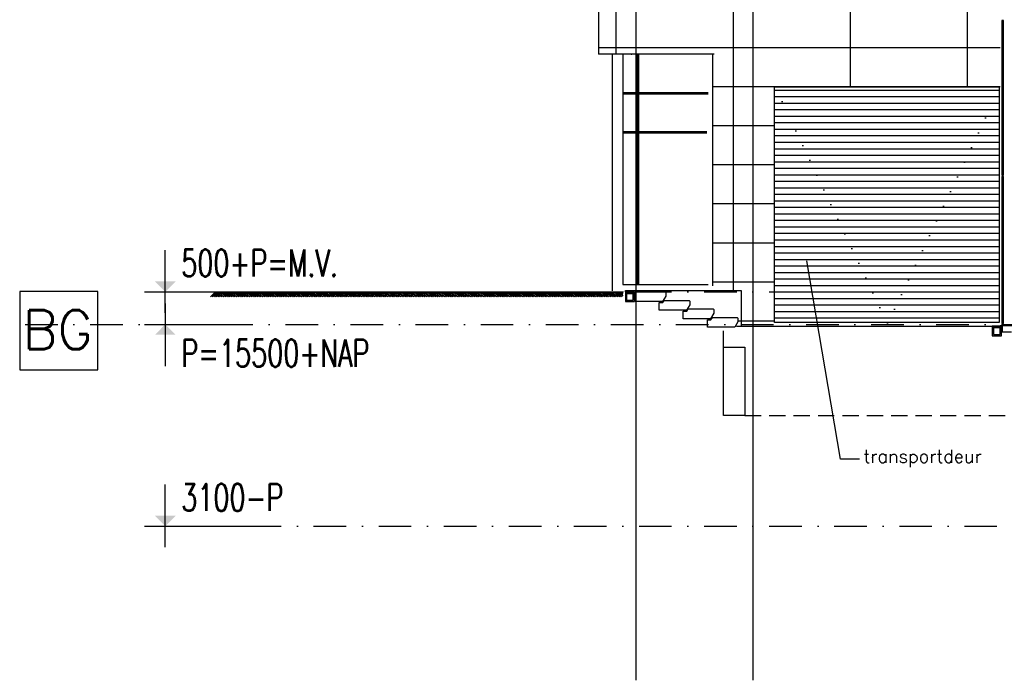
# Model space of a CAD drawing. Extents: x -19795 to 103381, y 127200 to 154480.
# Tile 1 of 76: x -19795 to -4665, y 127200 to 137346. Entities that reach past the tile are written whole.
import ezdxf
from ezdxf.enums import TextEntityAlignment as Align

# ---------------------------------------------------------------- set-up
doc = ezdxf.new("R2010")
doc.units = 0
doc.header["$LTSCALE"] = 1000
doc.header["$MEASUREMENT"] = 0
for name, pattern in [('DASHDOT', [1, 0.5, -0.25, 0, -0.25]), ('DOT', [0.25, 0, -0.25]), ('HIDDEN', [0.375, 0.25, -0.125])]:
    doc.linetypes.add(name, pattern=pattern)
for name, color, linetype in [('B02', 7, 'CONTINUOUS'), ('B03', 7, 'CONTINUOUS'), ('B08', 7, 'CONTINUOUS'), ('B20', 7, 'CONTINUOUS')]:
    doc.layers.add(name, color=color, linetype=linetype)
doc.styles.add('TXT', font='txt.shx')

# ---------------------------------------------------------------- blocks, each defined once
blk = doc.blocks.new('*X1')
at = {"layer": 'B03', "color": 5, "linetype": 'Continuous'}
for p, q in [((-1686, 4000), (1770, 4000)), ((-1686, 3900), (1770, 3900)), ((-1686, 3800), (1770, 3800)), ((-1686, 3700), (1770, 3700)), ((-1686, 3600), (1770, 3600)), ((-1686, 3500), (1770, 3500)), ((-1686, 3400), (1770, 3400)), ((-1686, 3300), (1770, 3300)), ((-1686, 3200), (1770, 3200)), ((-1686, 3100), (1770, 3100)), ((-1686, 3000), (1770, 3000)), ((-1686, 2900), (1770, 2900)), ((-1686, 2800), (1770, 2800)), ((-1686, 2700), (1770, 2700)), ((-1686, 2600), (1770, 2600)), ((-1686, 2500), (1770, 2500)), ((-1686, 2400), (1770, 2400)), ((-1686, 2300), (1770, 2300)), ((-1686, 2200), (1770, 2200)), ((-1686, 2100), (1770, 2100)), ((-1686, 2000), (1770, 2000)), ((-1686, 1900), (1770, 1900)), ((-1686, 1800), (1770, 1800)), ((-1686, 1700), (1770, 1700)), ((-1686, 1600), (1770, 1600)), ((-1686, 1500), (1770, 1500)), ((-1686, 1400), (1770, 1400)), ((-1686, 1300), (1770, 1300)), ((-1686, 1200), (1770, 1200)), ((-1686, 1100), (1770, 1100)), ((-1686, 1000), (1770, 1000)), ((-1686, 900), (1770, 900)), ((-1686, 800), (1770, 800)), ((-1686, 700), (1770, 700)), ((-1686, 600), (1770, 600)), ((-1686, 500), (1770, 500))]:
    blk.add_line(p, q, dxfattribs=at)
blk = doc.blocks.new('*X57')
at = {"layer": 'B03', "color": 5, "linetype": 'Continuous'}
for p, q in [((-120, -16), (-120, 9)), ((-100, -16), (-100, 9)), ((-80, -16), (-80, 9)), ((-60, -16), (-60, 9)), ((-40, -16), (-40, 9)), ((-20, -16), (-20, 9))]:
    blk.add_line(p, q, dxfattribs=at)
blk = doc.blocks.new('*X58')
at = {"layer": 'B03', "color": 5, "linetype": 'Continuous'}
for p, q in [((-120, -16), (-120, 9)), ((-100, -16), (-100, 9)), ((-80, -16), (-80, 9)), ((-60, -16), (-60, 9)), ((-40, -16), (-40, 9)), ((-20, -16), (-20, 9))]:
    blk.add_line(p, q, dxfattribs=at)
blk = doc.blocks.new('*X59')
at = {"layer": 'B03', "color": 5, "linetype": 'Continuous'}
for p, q in [((-1686, 4000), (1770, 4000)), ((-1686, 3900), (1770, 3900)), ((-1686, 3800), (1770, 3800)), ((-1686, 3700), (1770, 3700)), ((-1686, 3600), (1770, 3600)), ((-1686, 3500), (1770, 3500)), ((-1686, 3400), (1770, 3400)), ((-1686, 3300), (1770, 3300)), ((-1686, 3200), (1770, 3200)), ((-1686, 3100), (1770, 3100)), ((-1686, 3000), (1770, 3000)), ((-1686, 2900), (1770, 2900)), ((-1686, 2800), (1770, 2800)), ((-1686, 2700), (1770, 2700)), ((-1686, 2600), (1770, 2600)), ((-1686, 2500), (1770, 2500)), ((-1686, 2400), (1770, 2400)), ((-1686, 2300), (1770, 2300)), ((-1686, 2200), (1770, 2200)), ((-1686, 2100), (1770, 2100)), ((-1686, 2000), (1770, 2000)), ((-1686, 1900), (1770, 1900)), ((-1686, 1800), (1770, 1800)), ((-1686, 1700), (1770, 1700)), ((-1686, 1600), (1770, 1600)), ((-1686, 1500), (1770, 1500)), ((-1686, 1400), (1770, 1400)), ((-1686, 1300), (1770, 1300)), ((-1686, 1200), (1770, 1200)), ((-1686, 1100), (1770, 1100)), ((-1686, 1000), (1770, 1000)), ((-1686, 900), (1770, 900)), ((-1686, 800), (1770, 800)), ((-1686, 700), (1770, 700)), ((-1686, 600), (1770, 600)), ((-1686, 500), (1770, 500))]:
    blk.add_line(p, q, dxfattribs=at)

msp = doc.modelspace()

# ---------------------------------------------------------------- linework, layer by layer
at = {"layer": 'B02', "color": 5, "linetype": 'Continuous'}
for p, q in [((-10328, 151595), (-10328, 127200)), ((-8528, 151595), (-8528, 127200))]:
    msp.add_line(p, q, dxfattribs=at)
at = {"layer": 'B02', "color": 5, "linetype": 'DASHDOT'}
for p, q in [((-16278, 133166), (88503, 133166)), ((-19711, 132666), (91615, 132666)), ((-16278, 129566), (6995, 129566))]:
    msp.add_line(p, q, dxfattribs=at)
at = {"layer": 'B02', "color": 1, "linetype": 'Continuous'}
msp.add_lwpolyline([(-19795, 131969), (-18595, 131969), (-18595, 133169), (-19795, 133169)], close=True, dxfattribs=at)
at = {"layer": 'B03', "color": 5, "linetype": 'Continuous'}
for p, q in [((-10628, 136816), (-10628, 147234)), ((-5228, 136316), (-5228, 147234)), ((-8828, 133186), (-8828, 143424)), ((-7028, 136316), (-7028, 143424)), ((-4728, 136916), (-10902, 136916)), ((-10692, 136816), (-10692, 133183)), ((-10528, 136823), (-10528, 133279)), ((-10301, 133279), (-10301, 136823)), ((-10281, 133279), (-10281, 136823)), ((-9216, 136223), (-10528, 136223)), ((-9216, 136203), (-10528, 136203)), ((-4728, 136316), (-9148, 136316)), ((-8198, 136265), (-4742, 136265)), ((-8198, 136265), (-4742, 136265)), ((-8198, 136165), (-4742, 136165)), ((-8198, 136165), (-4742, 136165)), ((-8198, 136065), (-4742, 136065)), ((-8198, 136065), (-4742, 136065)), ((-8198, 135965), (-4742, 135965)), ((-8198, 135965), (-4742, 135965)), ((-8198, 135865), (-4742, 135865)), ((-8198, 135865), (-4742, 135865)), ((-8198, 135765), (-4742, 135765)), ((-8198, 135765), (-4742, 135765)), ((-9236, 135623), (-10528, 135623)), ((-9236, 135603), (-10528, 135603)), ((-8198, 135716), (-9148, 135716)), ((-8198, 135665), (-4742, 135665)), ((-8198, 135665), (-4742, 135665)), ((-8198, 135565), (-4742, 135565)), ((-8198, 135565), (-4742, 135565)), ((-8198, 135465), (-4742, 135465)), ((-8198, 135465), (-4742, 135465)), ((-8198, 135365), (-4742, 135365)), ((-8198, 135365), (-4742, 135365)), ((-8198, 135116), (-9148, 135116)), ((-8198, 135265), (-4742, 135265)), ((-8198, 135265), (-4742, 135265)), ((-8198, 135165), (-4742, 135165)), ((-8198, 135165), (-4742, 135165)), ((-8198, 135065), (-4742, 135065)), ((-8198, 135065), (-4742, 135065)), ((-8198, 134965), (-4742, 134965)), ((-8198, 134965), (-4742, 134965)), ((-8198, 134865), (-4742, 134865)), ((-8198, 134865), (-4742, 134865)), ((-8198, 134765), (-4742, 134765)), ((-8198, 134765), (-4742, 134765)), ((-8198, 134665), (-4742, 134665)), ((-8198, 134665), (-4742, 134665)), ((-8198, 134516), (-9148, 134516)), ((-8198, 134565), (-4742, 134565)), ((-8198, 134565), (-4742, 134565)), ((-8198, 134465), (-4742, 134465)), ((-8198, 134465), (-4742, 134465)), ((-8198, 134365), (-4742, 134365)), ((-8198, 134365), (-4742, 134365)), ((-8198, 134265), (-4742, 134265)), ((-8198, 134265), (-4742, 134265)), ((-8198, 134165), (-4742, 134165)), ((-8198, 134165), (-4742, 134165)), ((-8198, 134065), (-4742, 134065)), ((-8198, 134065), (-4742, 134065)), ((-8198, 133916), (-9148, 133916)), ((-8198, 133965), (-4742, 133965)), ((-8198, 133965), (-4742, 133965)), ((-8198, 133865), (-4742, 133865)), ((-8198, 133865), (-4742, 133865)), ((-8198, 133765), (-4742, 133765)), ((-8198, 133765), (-4742, 133765)), ((-8198, 133665), (-4742, 133665)), ((-8198, 133665), (-4742, 133665)), ((-8198, 133565), (-4742, 133565)), ((-8198, 133565), (-4742, 133565)), ((-8198, 133465), (-4742, 133465)), ((-8198, 133465), (-4742, 133465)), ((-8198, 133316), (-9148, 133316)), ((-8198, 133365), (-4742, 133365)), ((-8198, 133365), (-4742, 133365)), ((-16787, 133166), (-16862, 133091)), ((-16762, 133166), (-16837, 133091)), ((-16737, 133166), (-16812, 133091)), ((-16712, 133166), (-16787, 133091)), ((-16725, 133154), (-16662, 133091)), ((-16712, 133166), (-16649, 133104)), ((-16687, 133166), (-16637, 133116)), ((-16662, 133166), (-16625, 133128)), ((-16587, 133166), (-16662, 133091)), ((-16637, 133166), (-16612, 133141)), ((-16562, 133166), (-16637, 133091)), ((-16612, 133166), (-16599, 133154)), ((-16537, 133166), (-16612, 133091)), ((-16512, 133166), (-16587, 133091)), ((-16525, 133154), (-16462, 133091)), ((-16512, 133166), (-16449, 133104)), ((-16487, 133166), (-16437, 133116)), ((-16462, 133166), (-16425, 133128)), ((-16387, 133166), (-16462, 133091)), ((-16437, 133166), (-16412, 133141)), ((-16362, 133166), (-16437, 133091)), ((-16412, 133166), (-16399, 133154)), ((-16337, 133166), (-16412, 133091)), ((-16312, 133166), (-16387, 133091)), ((-16325, 133154), (-16262, 133091)), ((-16312, 133166), (-16249, 133104)), ((-16287, 133166), (-16237, 133116)), ((-16262, 133166), (-16225, 133128)), ((-16187, 133166), (-16262, 133091)), ((-16237, 133166), (-16212, 133141)), ((-16162, 133166), (-16237, 133091)), ((-16212, 133166), (-16199, 133154)), ((-16137, 133166), (-16212, 133091)), ((-16112, 133166), (-16187, 133091)), ((-16125, 133154), (-16062, 133091)), ((-16112, 133166), (-16049, 133104)), ((-16087, 133166), (-16037, 133116)), ((-16062, 133166), (-16025, 133128)), ((-15987, 133166), (-16062, 133091)), ((-16037, 133166), (-16012, 133141)), ((-15962, 133166), (-16037, 133091)), ((-16012, 133166), (-15999, 133154)), ((-15937, 133166), (-16012, 133091)), ((-15912, 133166), (-15987, 133091)), ((-15925, 133154), (-15862, 133091)), ((-15912, 133166), (-15849, 133104)), ((-15887, 133166), (-15837, 133116)), ((-15862, 133166), (-15825, 133128)), ((-15787, 133166), (-15862, 133091)), ((-15837, 133166), (-15812, 133141)), ((-15762, 133166), (-15837, 133091)), ((-15812, 133166), (-15799, 133154)), ((-15737, 133166), (-15812, 133091)), ((-15712, 133166), (-15787, 133091)), ((-15725, 133154), (-15662, 133091)), ((-15712, 133166), (-15649, 133104)), ((-15687, 133166), (-15637, 133116)), ((-15662, 133166), (-15625, 133128)), ((-15587, 133166), (-15662, 133091)), ((-15637, 133166), (-15612, 133141)), ((-15562, 133166), (-15637, 133091)), ((-15612, 133166), (-15599, 133154)), ((-15537, 133166), (-15612, 133091)), ((-15512, 133166), (-15587, 133091)), ((-15525, 133154), (-15462, 133091)), ((-15512, 133166), (-15449, 133104)), ((-15487, 133166), (-15437, 133116)), ((-15462, 133166), (-15425, 133128)), ((-15387, 133166), (-15462, 133091)), ((-15437, 133166), (-15412, 133141)), ((-15362, 133166), (-15437, 133091)), ((-15412, 133166), (-15399, 133154)), ((-15337, 133166), (-15412, 133091)), ((-15312, 133166), (-15387, 133091)), ((-15325, 133154), (-15262, 133091)), ((-15312, 133166), (-15249, 133104)), ((-15287, 133166), (-15237, 133116)), ((-15262, 133166), (-15225, 133128)), ((-15187, 133166), (-15262, 133091)), ((-15237, 133166), (-15212, 133141)), ((-15162, 133166), (-15237, 133091)), ((-15212, 133166), (-15199, 133154)), ((-15137, 133166), (-15212, 133091)), ((-15112, 133166), (-15187, 133091)), ((-15125, 133154), (-15062, 133091)), ((-15112, 133166), (-15049, 133104)), ((-15087, 133166), (-15037, 133116)), ((-15062, 133166), (-15025, 133128)), ((-14987, 133166), (-15062, 133091)), ((-15037, 133166), (-15012, 133141)), ((-14962, 133166), (-15037, 133091)), ((-15012, 133166), (-14999, 133154)), ((-14937, 133166), (-15012, 133091)), ((-14912, 133166), (-14987, 133091)), ((-14925, 133154), (-14862, 133091)), ((-14912, 133166), (-14849, 133104)), ((-14887, 133166), (-14837, 133116)), ((-14862, 133166), (-14825, 133128)), ((-14787, 133166), (-14862, 133091)), ((-14837, 133166), (-14812, 133141)), ((-14762, 133166), (-14837, 133091)), ((-14812, 133166), (-14799, 133154)), ((-14737, 133166), (-14812, 133091)), ((-14712, 133166), (-14787, 133091)), ((-14725, 133154), (-14662, 133091)), ((-14712, 133166), (-14649, 133104)), ((-14687, 133166), (-14637, 133116)), ((-14662, 133166), (-14625, 133128)), ((-14587, 133166), (-14662, 133091)), ((-14637, 133166), (-14612, 133141)), ((-14562, 133166), (-14637, 133091)), ((-14612, 133166), (-14599, 133154)), ((-14537, 133166), (-14612, 133091)), ((-14512, 133166), (-14587, 133091)), ((-14525, 133154), (-14462, 133091)), ((-14512, 133166), (-14449, 133104)), ((-14487, 133166), (-14437, 133116)), ((-14462, 133166), (-14425, 133128)), ((-14387, 133166), (-14462, 133091)), ((-14437, 133166), (-14412, 133141)), ((-14362, 133166), (-14437, 133091)), ((-14412, 133166), (-14399, 133154)), ((-14337, 133166), (-14412, 133091)), ((-14312, 133166), (-14387, 133091)), ((-14325, 133154), (-14262, 133091)), ((-14312, 133166), (-14249, 133104)), ((-14287, 133166), (-14237, 133116)), ((-14262, 133166), (-14225, 133128)), ((-14187, 133166), (-14262, 133091)), ((-14237, 133166), (-14212, 133141)), ((-14162, 133166), (-14237, 133091)), ((-14212, 133166), (-14199, 133154)), ((-14137, 133166), (-14212, 133091)), ((-14112, 133166), (-14187, 133091)), ((-14125, 133154), (-14062, 133091)), ((-14112, 133166), (-14049, 133104)), ((-14087, 133166), (-14037, 133116)), ((-14062, 133166), (-14025, 133128)), ((-13987, 133166), (-14062, 133091)), ((-14037, 133166), (-14012, 133141)), ((-13962, 133166), (-14037, 133091)), ((-14012, 133166), (-13999, 133154)), ((-13937, 133166), (-14012, 133091)), ((-13912, 133166), (-13987, 133091)), ((-13925, 133154), (-13862, 133091)), ((-13912, 133166), (-13849, 133104)), ((-13887, 133166), (-13837, 133116)), ((-13862, 133166), (-13825, 133128)), ((-13787, 133166), (-13862, 133091)), ((-13837, 133166), (-13812, 133141)), ((-13762, 133166), (-13837, 133091)), ((-13812, 133166), (-13799, 133154)), ((-13737, 133166), (-13812, 133091)), ((-13712, 133166), (-13787, 133091)), ((-13725, 133154), (-13662, 133091)), ((-13712, 133166), (-13649, 133104)), ((-13687, 133166), (-13637, 133116)), ((-13662, 133166), (-13625, 133128)), ((-13587, 133166), (-13662, 133091)), ((-13637, 133166), (-13612, 133141)), ((-13562, 133166), (-13637, 133091)), ((-13612, 133166), (-13599, 133154)), ((-13537, 133166), (-13612, 133091)), ((-13512, 133166), (-13587, 133091)), ((-13525, 133154), (-13462, 133091)), ((-13512, 133166), (-13449, 133104)), ((-13487, 133166), (-13437, 133116)), ((-13462, 133166), (-13425, 133128)), ((-13387, 133166), (-13462, 133091)), ((-13437, 133166), (-13412, 133141)), ((-13362, 133166), (-13437, 133091)), ((-13412, 133166), (-13399, 133154)), ((-13337, 133166), (-13412, 133091)), ((-13312, 133166), (-13387, 133091)), ((-13325, 133154), (-13262, 133091)), ((-13312, 133166), (-13249, 133104)), ((-13287, 133166), (-13237, 133116)), ((-13262, 133166), (-13225, 133128)), ((-13187, 133166), (-13262, 133091)), ((-13237, 133166), (-13212, 133141)), ((-13162, 133166), (-13237, 133091)), ((-13212, 133166), (-13199, 133154)), ((-13137, 133166), (-13212, 133091)), ((-13112, 133166), (-13187, 133091)), ((-13125, 133154), (-13062, 133091)), ((-13112, 133166), (-13049, 133104)), ((-13087, 133166), (-13037, 133116)), ((-13062, 133166), (-13025, 133128)), ((-12987, 133166), (-13062, 133091)), ((-13037, 133166), (-13012, 133141)), ((-12962, 133166), (-13037, 133091)), ((-13012, 133166), (-12999, 133154)), ((-12937, 133166), (-13012, 133091)), ((-12912, 133166), (-12987, 133091)), ((-12925, 133154), (-12862, 133091)), ((-12912, 133166), (-12849, 133104)), ((-12887, 133166), (-12837, 133116)), ((-12862, 133166), (-12825, 133128)), ((-12787, 133166), (-12862, 133091)), ((-12837, 133166), (-12812, 133141)), ((-12762, 133166), (-12837, 133091)), ((-12812, 133166), (-12799, 133154)), ((-12737, 133166), (-12812, 133091)), ((-12712, 133166), (-12787, 133091)), ((-12725, 133154), (-12662, 133091)), ((-12712, 133166), (-12649, 133104)), ((-12687, 133166), (-12637, 133116)), ((-12662, 133166), (-12625, 133128)), ((-12587, 133166), (-12662, 133091)), ((-12637, 133166), (-12612, 133141)), ((-12562, 133166), (-12637, 133091)), ((-12612, 133166), (-12599, 133154)), ((-12537, 133166), (-12612, 133091)), ((-12512, 133166), (-12587, 133091)), ((-12525, 133154), (-12462, 133091)), ((-12512, 133166), (-12449, 133104)), ((-12487, 133166), (-12437, 133116)), ((-12462, 133166), (-12425, 133128)), ((-12387, 133166), (-12462, 133091)), ((-12437, 133166), (-12412, 133141)), ((-12362, 133166), (-12437, 133091)), ((-12412, 133166), (-12399, 133154)), ((-12337, 133166), (-12412, 133091)), ((-12312, 133166), (-12387, 133091)), ((-12325, 133154), (-12262, 133091)), ((-12312, 133166), (-12249, 133104)), ((-12287, 133166), (-12237, 133116)), ((-12262, 133166), (-12225, 133128)), ((-12187, 133166), (-12262, 133091)), ((-12237, 133166), (-12212, 133141)), ((-12162, 133166), (-12237, 133091)), ((-12212, 133166), (-12199, 133154)), ((-12137, 133166), (-12212, 133091)), ((-12112, 133166), (-12187, 133091)), ((-12125, 133154), (-12062, 133091)), ((-12112, 133166), (-12049, 133104)), ((-12087, 133166), (-12037, 133116)), ((-12062, 133166), (-12025, 133128)), ((-11987, 133166), (-12062, 133091)), ((-12037, 133166), (-12012, 133141)), ((-11962, 133166), (-12037, 133091)), ((-12012, 133166), (-11999, 133154)), ((-11937, 133166), (-12012, 133091)), ((-11912, 133166), (-11987, 133091)), ((-11925, 133154), (-11862, 133091)), ((-11912, 133166), (-11849, 133104)), ((-11887, 133166), (-11837, 133116)), ((-11862, 133166), (-11825, 133128)), ((-11787, 133166), (-11862, 133091)), ((-11837, 133166), (-11812, 133141)), ((-11762, 133166), (-11837, 133091)), ((-11812, 133166), (-11799, 133154)), ((-11737, 133166), (-11812, 133091)), ((-11712, 133166), (-11787, 133091)), ((-11725, 133154), (-11662, 133091)), ((-11712, 133166), (-11649, 133104)), ((-11687, 133166), (-11637, 133116)), ((-11662, 133166), (-11625, 133128)), ((-11587, 133166), (-11662, 133091)), ((-11637, 133166), (-11612, 133141)), ((-11562, 133166), (-11637, 133091)), ((-11612, 133166), (-11599, 133154)), ((-11537, 133166), (-11612, 133091)), ((-11512, 133166), (-11587, 133091)), ((-11525, 133154), (-11462, 133091)), ((-11512, 133166), (-11449, 133104)), ((-11487, 133166), (-11437, 133116)), ((-11462, 133166), (-11425, 133128)), ((-11387, 133166), (-11462, 133091)), ((-11437, 133166), (-11412, 133141)), ((-11362, 133166), (-11437, 133091)), ((-11412, 133166), (-11399, 133154)), ((-11337, 133166), (-11412, 133091)), ((-11312, 133166), (-11387, 133091)), ((-11325, 133154), (-11262, 133091)), ((-11312, 133166), (-11249, 133104)), ((-11287, 133166), (-11237, 133116)), ((-11262, 133166), (-11225, 133128)), ((-11187, 133166), (-11262, 133091)), ((-11237, 133166), (-11212, 133141)), ((-11162, 133166), (-11237, 133091)), ((-11212, 133166), (-11199, 133154)), ((-11137, 133166), (-11212, 133091)), ((-11112, 133166), (-11187, 133091)), ((-11125, 133154), (-11062, 133091)), ((-11112, 133166), (-11049, 133104)), ((-11087, 133166), (-11037, 133116)), ((-11062, 133166), (-11025, 133128)), ((-10987, 133166), (-11062, 133091)), ((-11037, 133166), (-11012, 133141)), ((-10962, 133166), (-11037, 133091)), ((-11012, 133166), (-10999, 133154)), ((-10937, 133166), (-11012, 133091)), ((-10912, 133166), (-10987, 133091)), ((-10925, 133154), (-10862, 133091)), ((-10912, 133166), (-10849, 133104)), ((-10887, 133166), (-10837, 133116)), ((-10862, 133166), (-10825, 133128)), ((-10787, 133166), (-10862, 133091)), ((-10837, 133166), (-10812, 133141)), ((-10762, 133166), (-10837, 133091)), ((-10812, 133166), (-10799, 133154)), ((-10737, 133166), (-10812, 133091)), ((-10712, 133166), (-10787, 133091)), ((-10725, 133154), (-10662, 133091)), ((-10712, 133166), (-10649, 133104)), ((-10687, 133166), (-10637, 133116)), ((-10662, 133166), (-10625, 133128)), ((-10587, 133166), (-10662, 133091)), ((-10637, 133166), (-10612, 133141)), ((-10562, 133166), (-10637, 133091)), ((-10612, 133166), (-10599, 133154)), ((-10537, 133166), (-10612, 133091)), ((-10528, 133150), (-10587, 133091)), ((-10528, 133279), (-9216, 133279)), ((-10465, 133141), (-10465, 133166)), ((-10445, 133141), (-10445, 133166)), ((-10425, 133141), (-10425, 133166)), ((-10405, 133141), (-10405, 133166)), ((-10385, 133141), (-10385, 133166)), ((-10365, 133141), (-10365, 133166)), ((-8198, 133265), (-4742, 133265)), ((-8198, 133265), (-4742, 133265)), ((-8198, 133165), (-4742, 133165)), ((-8198, 133165), (-4742, 133165)), ((-16775, 133104), (-16762, 133091)), ((-16762, 133116), (-16737, 133091)), ((-16749, 133128), (-16712, 133091)), ((-16737, 133141), (-16687, 133091)), ((-16575, 133104), (-16562, 133091)), ((-16562, 133116), (-16537, 133091)), ((-16549, 133128), (-16512, 133091)), ((-16537, 133141), (-16487, 133091)), ((-16375, 133104), (-16362, 133091)), ((-16362, 133116), (-16337, 133091)), ((-16349, 133128), (-16312, 133091)), ((-16337, 133141), (-16287, 133091)), ((-16175, 133104), (-16162, 133091)), ((-16162, 133116), (-16137, 133091)), ((-16149, 133128), (-16112, 133091)), ((-16137, 133141), (-16087, 133091)), ((-15975, 133104), (-15962, 133091)), ((-15962, 133116), (-15937, 133091)), ((-15949, 133128), (-15912, 133091)), ((-15937, 133141), (-15887, 133091)), ((-15775, 133104), (-15762, 133091)), ((-15762, 133116), (-15737, 133091)), ((-15749, 133128), (-15712, 133091)), ((-15737, 133141), (-15687, 133091)), ((-15575, 133104), (-15562, 133091)), ((-15562, 133116), (-15537, 133091)), ((-15549, 133128), (-15512, 133091)), ((-15537, 133141), (-15487, 133091)), ((-15375, 133104), (-15362, 133091)), ((-15362, 133116), (-15337, 133091)), ((-15349, 133128), (-15312, 133091)), ((-15337, 133141), (-15287, 133091)), ((-15175, 133104), (-15162, 133091)), ((-15162, 133116), (-15137, 133091)), ((-15149, 133128), (-15112, 133091)), ((-15137, 133141), (-15087, 133091)), ((-14975, 133104), (-14962, 133091)), ((-14962, 133116), (-14937, 133091)), ((-14949, 133128), (-14912, 133091)), ((-14937, 133141), (-14887, 133091)), ((-14775, 133104), (-14762, 133091)), ((-14762, 133116), (-14737, 133091)), ((-14749, 133128), (-14712, 133091)), ((-14737, 133141), (-14687, 133091)), ((-14575, 133104), (-14562, 133091)), ((-14562, 133116), (-14537, 133091)), ((-14549, 133128), (-14512, 133091)), ((-14537, 133141), (-14487, 133091)), ((-14375, 133104), (-14362, 133091)), ((-14362, 133116), (-14337, 133091)), ((-14349, 133128), (-14312, 133091)), ((-14337, 133141), (-14287, 133091)), ((-14175, 133104), (-14162, 133091)), ((-14162, 133116), (-14137, 133091)), ((-14149, 133128), (-14112, 133091)), ((-14137, 133141), (-14087, 133091)), ((-13975, 133104), (-13962, 133091)), ((-13962, 133116), (-13937, 133091)), ((-13949, 133128), (-13912, 133091)), ((-13937, 133141), (-13887, 133091)), ((-13775, 133104), (-13762, 133091)), ((-13762, 133116), (-13737, 133091)), ((-13749, 133128), (-13712, 133091)), ((-13737, 133141), (-13687, 133091)), ((-13575, 133104), (-13562, 133091)), ((-13562, 133116), (-13537, 133091)), ((-13549, 133128), (-13512, 133091)), ((-13537, 133141), (-13487, 133091)), ((-13375, 133104), (-13362, 133091)), ((-13362, 133116), (-13337, 133091)), ((-13349, 133128), (-13312, 133091)), ((-13337, 133141), (-13287, 133091)), ((-13175, 133104), (-13162, 133091)), ((-13162, 133116), (-13137, 133091)), ((-13149, 133128), (-13112, 133091)), ((-13137, 133141), (-13087, 133091)), ((-12975, 133104), (-12962, 133091)), ((-12962, 133116), (-12937, 133091)), ((-12949, 133128), (-12912, 133091)), ((-12937, 133141), (-12887, 133091)), ((-12775, 133104), (-12762, 133091)), ((-12762, 133116), (-12737, 133091)), ((-12749, 133128), (-12712, 133091)), ((-12737, 133141), (-12687, 133091)), ((-12575, 133104), (-12562, 133091)), ((-12562, 133116), (-12537, 133091)), ((-12549, 133128), (-12512, 133091)), ((-12537, 133141), (-12487, 133091)), ((-12375, 133104), (-12362, 133091)), ((-12362, 133116), (-12337, 133091)), ((-12349, 133128), (-12312, 133091)), ((-12337, 133141), (-12287, 133091)), ((-12175, 133104), (-12162, 133091)), ((-12162, 133116), (-12137, 133091)), ((-12149, 133128), (-12112, 133091)), ((-12137, 133141), (-12087, 133091)), ((-11975, 133104), (-11962, 133091)), ((-11962, 133116), (-11937, 133091)), ((-11949, 133128), (-11912, 133091)), ((-11937, 133141), (-11887, 133091)), ((-11775, 133104), (-11762, 133091)), ((-11762, 133116), (-11737, 133091)), ((-11749, 133128), (-11712, 133091)), ((-11737, 133141), (-11687, 133091)), ((-11575, 133104), (-11562, 133091)), ((-11562, 133116), (-11537, 133091)), ((-11549, 133128), (-11512, 133091)), ((-11537, 133141), (-11487, 133091)), ((-11375, 133104), (-11362, 133091)), ((-11362, 133116), (-11337, 133091)), ((-11349, 133128), (-11312, 133091)), ((-11337, 133141), (-11287, 133091)), ((-11175, 133104), (-11162, 133091)), ((-11162, 133116), (-11137, 133091)), ((-11149, 133128), (-11112, 133091)), ((-11137, 133141), (-11087, 133091)), ((-10975, 133104), (-10962, 133091)), ((-10962, 133116), (-10937, 133091)), ((-10949, 133128), (-10912, 133091)), ((-10937, 133141), (-10887, 133091)), ((-10775, 133104), (-10762, 133091)), ((-10762, 133116), (-10737, 133091)), ((-10749, 133128), (-10712, 133091)), ((-10737, 133141), (-10687, 133091)), ((-10575, 133104), (-10562, 133091)), ((-10562, 133116), (-10537, 133091)), ((-10549, 133128), (-10528, 133106)), ((-10537, 133141), (-10528, 133131)), ((-8198, 133065), (-4742, 133065)), ((-8198, 133065), (-4742, 133065)), ((-8198, 132965), (-4742, 132965)), ((-8198, 132965), (-4742, 132965)), ((-8198, 132865), (-4742, 132865)), ((-8198, 132865), (-4742, 132865)), ((-8198, 132716), (-8742, 132716)), ((-8198, 132765), (-4742, 132765)), ((-8198, 132765), (-4742, 132765)), ((-4826, 132616), (-4826, 132641)), ((-4806, 132616), (-4806, 132641)), ((-4786, 132616), (-4786, 132641)), ((-4766, 132616), (-4766, 132641)), ((-4746, 132616), (-4746, 132641)), ((-4726, 132616), (-4726, 132641))]:
    msp.add_line(p, q, dxfattribs=at)
at = {"layer": 'B03', "color": 1, "linetype": 'Continuous'}
for p, q in [((-9123, 136816), (-10902, 136816)), ((-9148, 136816), (-9148, 133256))]:
    msp.add_line(p, q, dxfattribs=at)
at = {"layer": 'B03', "color": 7, "linetype": 'Continuous'}
for p, q in [((-16887, 133166), (-10528, 133166)), ((-8780, 132641), (-4849, 132641))]:
    msp.add_line(p, q, dxfattribs=at)
at = {"layer": 'B03', "color": 5, "linetype": 'HIDDEN'}
for p, q in [((-8978, 132316), (-8978, 132641)), ((-8652, 131266), (-4634, 131266))]:
    msp.add_line(p, q, dxfattribs=at)
at = {"layer": 'B03', "color": 5, "linetype": 'DASHDOT'}
msp.add_line((-4462, 132646), (-4729, 132646), dxfattribs=at)
at = {"layer": 'B03', "color": 1, "linetype": 'Continuous'}
for points in [[(-10702, 141629), (-10902, 141629), (-10902, 136816)], [(-10488, 133166), (-10488, 133186), (-8708, 133186), (-8708, 132641)]]:
    msp.add_lwpolyline(points, dxfattribs=at)
at = {"layer": 'B03', "color": 7, "linetype": 'Continuous'}
for points in [[(-4678, 137336), (-4702, 137336), (-4702, 134956), (-4678, 134956)], [(-4678, 134936), (-4702, 134936), (-4702, 132679), (-4678, 132679)]]:
    msp.add_lwpolyline(points, close=True, dxfattribs=at)
at = {"layer": 'B03', "color": 5, "linetype": 'Continuous'}
for points in [[(-8198, 136316), (-4742, 136316), (-4742, 132693), (-8198, 132693)], [(-8198, 136316), (-4742, 136316), (-4742, 132693), (-8198, 132693)], [(-10358, 133166), (-10478, 133166), (-10478, 133141), (-10358, 133141)], [(-4719, 132641), (-4839, 132641), (-4839, 132616), (-4719, 132616)]]:
    msp.add_lwpolyline(points, close=True, dxfattribs=at)
at = {"layer": 'B03', "color": 1, "linetype": 'DOT'}
msp.add_lwpolyline([(-8188, 136316), (-6458, 132674), (-4728, 136316)], dxfattribs=at)
at = {"layer": 'B03', "color": 7, "linetype": 'Continuous'}
for points in [[(-10478, 133166), (-10488, 133166), (-10488, 133016), (-10348, 133016), (-10348, 133166), (-10358, 133166)], [(-10478, 133166), (-10478, 133141), (-10468, 133141), (-10468, 133036), (-10368, 133036), (-10368, 133141), (-10358, 133141), (-10358, 133166)], [(-9918, 133016), (-10338, 133016), (-10338, 133166), (-9878, 133166), (-9868, 133156), (-9868, 133099), (-9918, 133016)], [(-9548, 132885), (-9968, 132885), (-9968, 133000), (-9912, 133000), (-9891, 133035), (-9508, 133035), (-9498, 133025), (-9498, 132968), (-9548, 132885)], [(-9178, 132753), (-9598, 132753), (-9598, 132868), (-9542, 132868), (-9521, 132903), (-9138, 132903), (-9128, 132893), (-9128, 132837), (-9178, 132753)], [(-8808, 132622), (-9228, 132622), (-9228, 132737), (-9172, 132737), (-9151, 132772), (-8768, 132772), (-8758, 132762), (-8758, 132706), (-8808, 132622)], [(-4839, 132641), (-4849, 132641), (-4849, 132491), (-4709, 132491), (-4709, 132641), (-4719, 132641)], [(-4839, 132641), (-4839, 132616), (-4829, 132616), (-4829, 132511), (-4729, 132511), (-4729, 132616), (-4719, 132616), (-4719, 132641)], [(-4662, 132645), (-4699, 132645), (-4699, 132552), (-4554, 132552)]]:
    msp.add_lwpolyline(points, dxfattribs=at)
at = {"layer": 'B03', "color": 2, "linetype": 'Continuous'}
msp.add_lwpolyline([(-8978, 132316), (-8652, 132316), (-8652, 131266), (-8978, 131266)], close=True, dxfattribs=at)
at = {"layer": 'B03', "color": 1, "linetype": 'Continuous'}
msp.add_point((-10392, 136816), dxfattribs=at)
msp.add_point((-10392, 136816), dxfattribs=at)
at = {"layer": 'B08', "color": 5, "linetype": 'Continuous'}
msp.add_lwpolyline([(-6888, 130596), (-7180, 130596), (-7700, 133643)], dxfattribs=at)
at = {"layer": 'B20', "color": 7, "linetype": 'Continuous'}
for p, q in [((-17558, 132846), (-17558, 133806)), ((-17878, 133166), (-16278, 133166)), ((-17558, 132986), (-17558, 132026)), ((-17878, 132666), (-16278, 132666)), ((-17558, 129246), (-17558, 130206)), ((-17878, 129566), (-16278, 129566))]:
    msp.add_line(p, q, dxfattribs=at)
for points in [[(-17558, 133166), (-17718, 133326), (-17398, 133326)], [(-17558, 132666), (-17718, 132506), (-17398, 132506)], [(-17558, 129566), (-17718, 129726), (-17398, 129726)]]:
    msp.add_solid(points, dxfattribs=at)

# ---------------------------------------------------------------- block references
at = {"layer": 'B03', "color": 5, "linetype": 'Continuous'}
for name, p in [('*X1', (-6512, 132265)), ('*X59', (-6512, 132265)), ('*X58', (-10345, 133157)), ('*X57', (-4706, 132632))]:
    msp.add_blockref(name, p, dxfattribs=at)

# ---------------------------------------------------------------- texts
at = {"layer": 'B02', "color": 1, "linetype": 'Continuous', "style": 'TXT'}
msp.add_text('BG', height=600, dxfattribs=at).set_placement((-19754, 132285))
at = {"layer": 'B08', "color": 7, "linetype": 'Continuous', "style": 'TXT'}
msp.add_text('transportdeur', height=200, dxfattribs=at).set_placement((-6829, 130740), align=Align.TOP_LEFT)
at = {"layer": 'B20', "color": 7, "linetype": 'Continuous', "style": 'TXT', "width": 0.692329}
for s, p in [('500+P=M.V.  ', (-17312, 133400)), ('P=15500+NAP ', (-17312, 132016)), ('3100-P      ', (-17312, 129800))]:
    msp.add_text(s, height=415.99, dxfattribs=at).set_placement(p)

doc.saveas('drawing.dxf')
